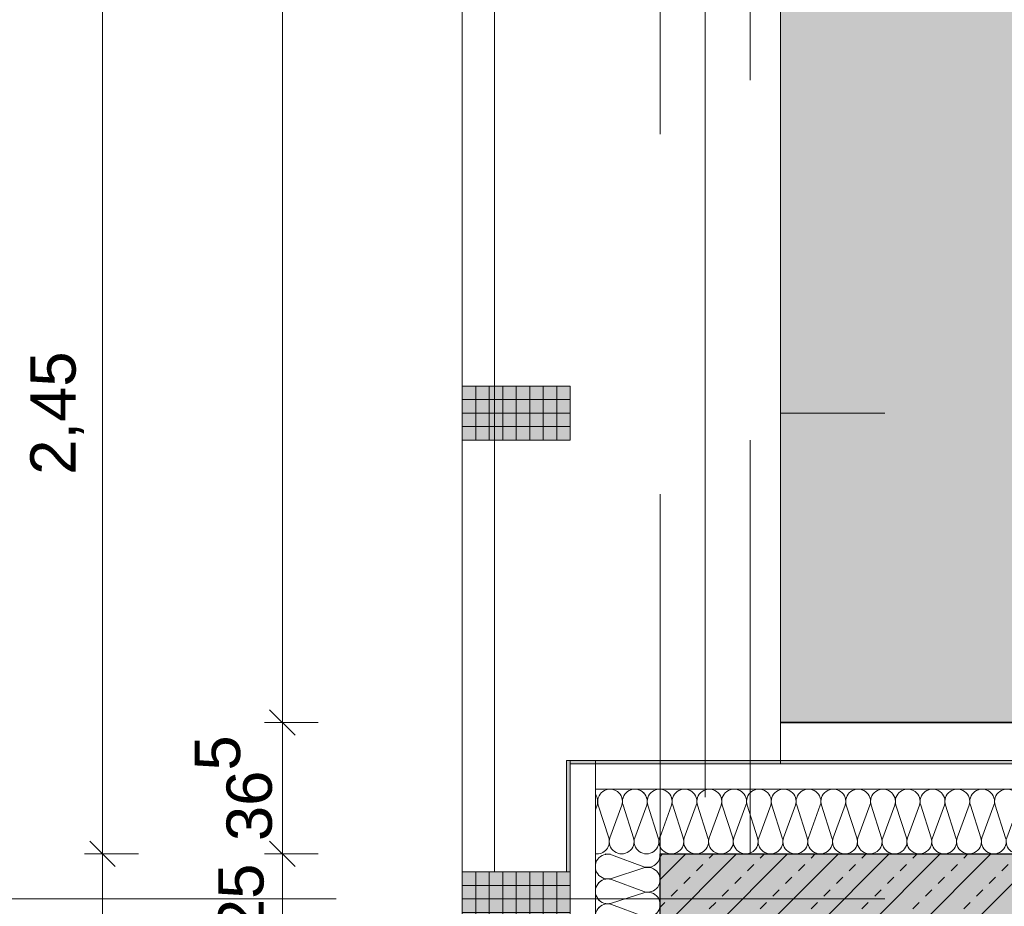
# Model space of a CAD drawing. Header units: metres. Extents: x -167 to 152, y -127 to 99.
# Tile 24 of 225: x -41.05 to -38.32, y -16.22 to -13.76. Entities that reach past the tile are written whole.
import ezdxf

# ---------------------------------------------------------------- set-up
doc = ezdxf.new("R2010")
doc.units = ezdxf.units.M
doc.header["$PDMODE"] = 1
doc.header["$PDSIZE"] = -2
for name, pattern in [('Achsen 01', [5.291531, 3.175, -1.058062, 0.352704, -0.705764]), ('ISO-07 Punktiert', [0.889, 0.127, -0.762]), ('Raster 01', [2, 1, -1]), ('VW-01 Strichlinie kurz', [2, 1, -1])]:
    doc.linetypes.add(name, pattern=pattern)
doc.layers.get('0').update_dxf_attribs({"lineweight": 25})
for name, color, linetype, lineweight, true_color in [('013_Beton und Stahlbetonarbeiten-000 Brüstung', 7, 'Continuous', 9, 0xa6a6a6), ('014_Fassadenarbeiten-000 Aufsicht Betonfertigteile', 7, 'Continuous', 9, 0xc0c0c0), ('014_Fassadenarbeiten-330 mineralische Dämmung', 7, 'Continuous', 9, 0x666666), ('031_Metallbauarbeiten-330 Aufsicht Metallbauarbeiten', 7, 'Continuous', 9, 0xa6a6a6), ('031_Metallbauarbeiten-350 Metalldecke DS', 7, 'Continuous', 35, 0x666666), ('032_Metallarbeiten-PR_Fassade', 7, 'Continuous', 13, 0x444444), ('AV1-Achsen', 1, 'Achsen 01', 18, 0xff0000), ('AV1-Raster', 7, 'Raster 01', 9, 0xa6a6a6)]:
    doc.layers.add(name, color=color, linetype=linetype, lineweight=lineweight, true_color=true_color)
for name, color, linetype, lineweight in [('013_Beton und Stahlbetonarbeiten-000 Unterzüge', 7, 'ISO-07 Punktiert', 13), ('013_Beton und Stahlbetonarbeiten-330 Außenwände', 7, 'Continuous', 25), ('014_Fassadenarbeiten-330 Betonfertigteile vertikal', 7, 'Continuous', 9), ('_1.35m (3D)', 7, 'Continuous', 9), ('_GRU (2D)', 7, 'Continuous', 9), ('_OG 1 (2D)', 7, 'Continuous', 9), ('_OG 1 - DS (2D)', 7, 'Continuous', 9), ('Bemaßung-Bemaßung', 7, 'Continuous', 9)]:
    doc.layers.add(name, color=color, linetype=linetype, lineweight=lineweight)
doc.layers.get('0').freeze()
doc.styles.add('Arial', font='arial.ttf')
doc.dimstyles.new('COE 50', dxfattribs={"dimtxt": 126.090495, "dimasz": 0.001414, "dimexe": 0.001, "dimexo": 0.01, "dimgap": 0.001, "dimtad": 1, "dimdec": 3, "dimtxsty": 'Arial', "dimblk": 'VW_SLASH-4', "dimblk1": 'VW_SLASH-4', "dimblk2": 'VW_SLASH-4', "dimcen": 0, "dimadec": 3, "dimazin": 0, "dimtfac": 0.8, "dimtdec": 3, "dimtix": 1, "dimtmove": 0, "dimatfit": 0, "dimldrblk": 'VW_SLASH-3', "dimfxl": 0.002, "dimfxlon": 1, "dimfrac": 2, "dimtolj": 1, "dimarcsym": 0})
pattern_1 = [(-90, (0, 0), (0.0375, 0), [])]
pattern_2 = [(0, (0, 0), (2e-18, -0.0375), [])]

# ---------------------------------------------------------------- blocks, each defined once
blk = doc.blocks.new('Group-2')
at = {"layer": 'AV1-Raster'}
for p, q in [((1.35, -14.85), (-40.5, -14.85)), ((1.35, -16.2), (-40.5, -16.2))]:
    blk.add_line(p, q, dxfattribs=at)
blk = doc.blocks.new('1.35m (3D)')
at = {"layer": 'AV1-Raster', "color": 7}
blk.add_blockref('Group-2', (0, 0), dxfattribs=at)
blk = doc.blocks.new('OG 1 - DS (2D)')
at = {"layer": '031_Metallbauarbeiten-350 Metalldecke DS', "linetype": 'Continuous', "lineweight": 0, "transparency": 33554508}
blk.add_hatch(color=254, dxfattribs=at).paths.add_polyline_path([(-39.025, -7.975), (-39.025, -8.225), (-39.275, -8.225), (-39.275, -10.675), (-39.025, -10.675), (-39.025, -10.925), (-39.275, -10.925), (-39.275, -13.375), (-39.025, -13.375), (-39.025, -13.625), (-39.275, -13.625), (-39.275, -15.71), (-36.82, -15.71), (-36.82, -5.89), (-39.275, -5.89), (-39.275, -7.975)])
at = {"layer": '031_Metallbauarbeiten-350 Metalldecke DS', "flags": 128}
blk.add_lwpolyline([(-39.025, -7.975), (-39.025, -8.225), (-39.275, -8.225), (-39.275, -10.675), (-39.025, -10.675), (-39.025, -10.925), (-39.275, -10.925), (-39.275, -13.375), (-39.025, -13.375), (-39.025, -13.625), (-39.275, -13.625), (-39.275, -15.71), (-36.82, -15.71), (-36.82, -5.89), (-39.275, -5.89), (-39.275, -7.975)], close=True, dxfattribs=at)
blk = doc.blocks.new('Group-264')
at = {"layer": '014_Fassadenarbeiten-330 mineralische Dämmung', "transparency": 33554687, "flags": 128}
for points in [[(-15.94, 39.2434, 0.324435), (-15.9016, 39.256, 0.324435), (-15.9016, 39.2964, 0.324435), (-15.94, 39.309), (-16.03, 39.2801, -0.324488), (-16.0685, 39.2926, -0.324488), (-16.0685, 39.3331, -0.324488), (-16.03, 39.3457), (-15.94, 39.3124, 0.324435), (-15.9016, 39.3249, 0.324435), (-15.9016, 39.3654, 0.324435), (-15.94, 39.378), (-16.03, 39.349, -0.324488), (-16.0685, 39.3616, -0.324488), (-16.0685, 39.402, -0.324488), (-16.03, 39.4146), (-15.94, 39.3813, 0.324435), (-15.9016, 39.3939, 0.324435), (-15.9016, 39.4343, 0.324435), (-15.94, 39.4469), (-16.03, 39.418, -0.548268), (-16.0748, 39.455)], [(-15.9095, 39.455, -0.236841), (-15.94, 39.4503), (-15.9528, 39.455)], [(-15.94, 36.8304, 1.372583), (-15.94, 36.8959), (-16.03, 36.867, -1.372995), (-16.03, 36.9326), (-15.94, 36.8993, 1.372583), (-15.94, 36.9649), (-16.03, 36.936, -1.372995), (-16.03, 37.0015), (-15.94, 36.9683, 1.372583), (-15.94, 37.0338), (-16.03, 37.0049, -1.372995), (-16.03, 37.0705), (-15.94, 37.0372, 1.372583), (-15.94, 37.1028), (-16.03, 37.0739, -1.372995), (-16.03, 37.1394), (-15.94, 37.1062, 1.372583), (-15.94, 37.1717), (-16.03, 37.1428, -1.372995), (-16.03, 37.2084), (-15.94, 37.1751, 1.372583), (-15.94, 37.2407), (-16.03, 37.2117, -1.372995), (-16.03, 37.2773), (-15.94, 37.244, 1.372583), (-15.94, 37.3096), (-16.03, 37.2807, -1.372995), (-16.03, 37.3463), (-15.94, 37.313, 1.372583), (-15.94, 37.3786), (-16.03, 37.3496, -1.372995), (-16.03, 37.4152), (-15.94, 37.3819, 1.372583), (-15.94, 37.4475), (-16.03, 37.4186, -1.372995), (-16.03, 37.4841), (-15.94, 37.4509, 1.372583), (-15.94, 37.5164), (-16.03, 37.4875, -1.372995), (-16.03, 37.5531), (-15.94, 37.5198, 1.372583), (-15.94, 37.5854), (-16.03, 37.5565, -1.372995), (-16.03, 37.622), (-15.94, 37.5888, 1.372583), (-15.94, 37.6543), (-16.03, 37.6254, -1.372995), (-16.03, 37.691), (-15.94, 37.6577, 1.372583), (-15.94, 37.7233), (-16.03, 37.6944, -1.372995), (-16.03, 37.7599), (-15.94, 37.7267, 1.372583), (-15.94, 37.7922), (-16.03, 37.7633, -1.372995), (-16.03, 37.8289), (-15.94, 37.7956, 1.372583), (-15.94, 37.8612), (-16.03, 37.8322, -1.372995), (-16.03, 37.8978), (-15.94, 37.8645, 1.372583), (-15.94, 37.9301), (-16.03, 37.9012, -1.372995), (-16.03, 37.9668), (-15.94, 37.9335, 1.372583), (-15.94, 37.9991), (-16.03, 37.9701, -1.372995), (-16.03, 38.0357), (-15.94, 38.0024, 1.372583), (-15.94, 38.068), (-16.03, 38.0391, -1.372995), (-16.03, 38.1046), (-15.94, 38.0714, 1.372583), (-15.94, 38.1369), (-16.03, 38.108, -1.372995), (-16.03, 38.1736), (-15.94, 38.1403, 1.372583), (-15.94, 38.2059), (-16.03, 38.177, -1.372995), (-16.03, 38.2425), (-15.94, 38.2093, 1.372583), (-15.94, 38.2748), (-16.03, 38.2459, -1.372995), (-16.03, 38.3115), (-15.94, 38.2782, 1.372583), (-15.94, 38.3438), (-16.03, 38.3149, -1.372995), (-16.03, 38.3804), (-15.94, 38.3472, 1.372583), (-15.94, 38.4127), (-16.03, 38.3838, -1.372995), (-16.03, 38.4494), (-15.94, 38.4161, 1.372583), (-15.94, 38.4817), (-16.03, 38.4527, -1.372995), (-16.03, 38.5183), (-15.94, 38.485, 1.372583), (-15.94, 38.5506), (-16.03, 38.5217, -1.372995), (-16.03, 38.5873), (-15.94, 38.554, 1.372583), (-15.94, 38.6196), (-16.03, 38.5906, -1.372995), (-16.03, 38.6562), (-15.94, 38.6229, 1.372583), (-15.94, 38.6885), (-16.03, 38.6596, -1.372995), (-16.03, 38.7252), (-15.94, 38.6919, 1.372583), (-15.94, 38.7575), (-16.03, 38.7285, -1.372995), (-16.03, 38.7941), (-15.94, 38.7608, 1.372583), (-15.94, 38.8264), (-16.03, 38.7975, -1.372995), (-16.03, 38.863), (-15.94, 38.8298, 1.372583), (-15.94, 38.8953), (-16.03, 38.8664, -1.372995), (-16.03, 38.932), (-15.94, 38.8987, 1.372583), (-15.94, 38.9643), (-16.03, 38.9354, -1.372995), (-16.03, 39.0009), (-15.94, 38.9677, 1.372583), (-15.94, 39.0332), (-16.03, 39.0043, -1.372995), (-16.03, 39.0699), (-15.94, 39.0366, 1.372583), (-15.94, 39.1022), (-16.03, 39.0732, -1.372995), (-16.03, 39.1388), (-15.94, 39.1055, 1.372583), (-15.94, 39.1711), (-16.03, 39.1422, -1.372995), (-16.03, 39.2078), (-15.94, 39.1745, 1.372583), (-15.94, 39.2401), (-16.03, 39.2111, -1.372995), (-16.03, 39.2767), (-15.94, 39.2434, 1.372583), (-15.94, 39.309), (-16.03, 39.2801, -1.372995), (-16.03, 39.3457), (-15.94, 39.3124, 1.372583), (-15.94, 39.378), (-16.03, 39.349, -1.372995), (-16.03, 39.4146)], [(-15.94, 36.9649, -0.324435), (-15.9016, 36.9523, -0.324435), (-15.9016, 36.9119, -0.324435), (-15.94, 36.8993), (-16.03, 36.9326, 0.324488), (-16.0685, 36.92, 0.324488), (-16.0685, 36.8796, 0.324488), (-16.03, 36.867), (-15.94, 36.8959, -0.324435), (-15.9016, 36.8834, -0.324435), (-15.9016, 36.8429, -0.324435), (-15.94, 36.8304), (-16.03, 36.8636, 0.54007), (-16.0748, 36.8275)], [(-15.9384, 36.8275, -0.131588), (-15.9205, 36.8275)]]:
    blk.add_lwpolyline(points, format="xyb", dxfattribs=at)
blk = doc.blocks.new('Group-265')
at = {"layer": '014_Fassadenarbeiten-330 mineralische Dämmung', "transparency": 33554687}
blk.add_blockref('Group-264', (0, 0), dxfattribs=at)
blk = doc.blocks.new('Parametric Object-35')
at = {"layer": '014_Fassadenarbeiten-330 mineralische Dämmung', "color": 7, "transparency": 33554687}
blk.add_blockref('Group-265', (0, 0), dxfattribs=at)
at = {"layer": '014_Fassadenarbeiten-330 mineralische Dämmung', "color": 0, "flags": 1}
for tag in ['IFC_UUID', 'instanceID', 'prm0_name', 'prm0_type', 'prm0_value', 'prm1_name', 'prm1_type', 'prm1_value', 'prm2_name', 'prm2_type', 'prm2_value', 'prm3_name', 'prm3_type', 'prm3_value', 'prm4_name', 'prm4_type', 'prm4_value', 'prm5_name', 'prm5_type', 'prm5_value', 'prm6_name', 'prm6_type', 'prm6_value']:
    blk.add_attdef(tag, (-39.455, -16.0831), '', height=0.00018, dxfattribs=at)
blk = doc.blocks.new('Group-267')
at = {"layer": '014_Fassadenarbeiten-330 mineralische Dämmung', "transparency": 33554687, "flags": 128}
for points in [[(-16.2809, 39.41, -1.372995), (-16.2154, 39.41), (-16.2486, 39.32, 1.372583), (-16.1831, 39.32), (-16.212, 39.41, -1.372995), (-16.1464, 39.41)], [(-16.2279, 39.4485, -0.324488), (-16.2154, 39.41), (-16.2486, 39.32, 0.324435)], [(-16.2361, 39.2816, 0.324435), (-16.1956, 39.2816, 0.324435), (-16.1831, 39.32), (-16.212, 39.41, -0.324488), (-16.1994, 39.4485, -0.324488), (-16.159, 39.4485, -0.324488), (-16.1464, 39.41), (-16.1797, 39.32, 0.324435), (-16.1671, 39.2816, 0.324435), (-16.1267, 39.2816, 0.324435), (-16.1141, 39.32), (-16.143, 39.41, -0.324488), (-16.1305, 39.4485, -0.324488), (-16.09, 39.4485, -0.324488), (-16.0775, 39.41), (-16.1107, 39.32, 0.536097), (-16.075, 39.2751)], [(-16.075, 39.4134, -0.105793), (-16.075, 39.4278)]]:
    blk.add_lwpolyline(points, format="xyb", dxfattribs=at)
blk = doc.blocks.new('Group-268')
at = {"layer": '014_Fassadenarbeiten-330 mineralische Dämmung', "transparency": 33554687}
blk.add_blockref('Group-267', (0, 0), dxfattribs=at)
blk = doc.blocks.new('Parametric Object-36')
at = {"layer": '014_Fassadenarbeiten-330 mineralische Dämmung', "color": 7, "transparency": 33554687}
blk.add_blockref('Group-268', (0, 0), dxfattribs=at)
at = {"layer": '014_Fassadenarbeiten-330 mineralische Dämmung', "color": 0, "flags": 1}
for tag in ['IFC_UUID', 'instanceID', 'prm0_name', 'prm0_type', 'prm0_value', 'prm1_name', 'prm1_type', 'prm1_value', 'prm2_name', 'prm2_type', 'prm2_value', 'prm3_name', 'prm3_type', 'prm3_value', 'prm4_name', 'prm4_type', 'prm4_value', 'prm5_name', 'prm5_type', 'prm5_value', 'prm6_name', 'prm6_type', 'prm6_value']:
    blk.add_attdef(tag, (-39.4631, -21.9098), '', height=0.00018, dxfattribs=at)
blk = doc.blocks.new('VW_SLASH-4')
at = {"color": 0, "linetype": 'ByBlock', "lineweight": -2, "transparency": 16777216}
blk.add_line((0, 0), (-1, 0), dxfattribs=at)
at = {"color": 0, "linetype": 'Continuous', "lineweight": 15, "transparency": 16777216, "flags": 128}
blk.add_lwpolyline([(0.5, 0.5), (-0.5, -0.5)], dxfattribs=at)
blk = doc.blocks.new('*D428')
at = {"layer": 'Bemaßung-Bemaßung', "color": 0, "lineweight": -2}
for p, q in [((-42.225, -13.5), (-42.375, -13.5)), ((-42.325, -16.1293), (-42.325, -13.5707)), ((-42.225, -16.2), (-42.375, -16.2))]:
    blk.add_line(p, q, dxfattribs=at)
at = {"layer": 'Defpoints', "color": 0}
for p in [(-42.325, -13.5), (-39.15, -13.5), (-39.15, -16.2)]:
    blk.add_point(p, dxfattribs=at)
at = {"layer": 'Bemaßung-Bemaßung', "color": 0, "lineweight": -2, "xscale": 0.070693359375, "yscale": 0.070693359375, "zscale": 0.070693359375}
for p, rotation in [((-42.325, -13.5), 90), ((-42.325, -16.2), 270)]:
    blk.add_blockref('VW_SLASH-4', p, dxfattribs=dict(at, rotation=rotation))
at = {"layer": 'Bemaßung-Bemaßung', "color": 0, "insert": (-42.4508, -14.85), "char_height": 0.12609, "attachment_point": 5, "rotation": 90, "style": 'Arial'}
blk.add_mtext('\\A1;2,70', dxfattribs=at)
blk = doc.blocks.new('VW_SLASH-3')
at = {"color": 0, "linetype": 'ByBlock', "lineweight": -2, "transparency": 16777216}
blk.add_line((0, 0), (-1, 0), dxfattribs=at)
at = {"color": 0, "linetype": 'Continuous', "lineweight": 15, "transparency": 16777216, "flags": 128}
blk.add_lwpolyline([(0.5, 0.5), (-0.5, -0.5)], dxfattribs=at)
blk = doc.blocks.new('*D429')
at = {"layer": 'Bemaßung-Bemaßung', "color": 0, "lineweight": -2}
for p, q in [((-42.225, -16.2), (-42.375, -16.2)), ((-42.325, -21.5293), (-42.325, -16.2707)), ((-42.225, -21.6), (-42.375, -21.6))]:
    blk.add_line(p, q, dxfattribs=at)
at = {"layer": 'Defpoints', "color": 0}
for p in [(-42.325, -16.2), (-39.15, -16.2), (-39.15, -21.6)]:
    blk.add_point(p, dxfattribs=at)
at = {"layer": 'Bemaßung-Bemaßung', "color": 0, "lineweight": -2, "xscale": 0.070693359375, "yscale": 0.070693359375, "zscale": 0.070693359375}
for p, rotation in [((-42.325, -16.2), 90), ((-42.325, -21.6), 270)]:
    blk.add_blockref('VW_SLASH-4', p, dxfattribs=dict(at, rotation=rotation))
at = {"layer": 'Bemaßung-Bemaßung', "color": 0, "insert": (-42.4508, -18.9), "char_height": 0.12609, "attachment_point": 5, "rotation": 90, "style": 'Arial'}
blk.add_mtext('\\A1;5,40', dxfattribs=at)
blk = doc.blocks.new('*D544')
at = {"layer": 'Bemaßung-Bemaßung', "color": 0, "linetype": 'Continuous', "lineweight": -2}
for p, q in [((-41.325, -16.0543), (-41.325, -15.9836)), ((-41.225, -16.125), (-41.375, -16.125)), ((-41.325, -16.125), (-41.325, -16.275)), ((-41.225, -16.275), (-41.375, -16.275)), ((-41.325, -16.3457), (-41.325, -16.4164))]:
    blk.add_line(p, q, dxfattribs=at)
at = {"layer": 'Defpoints', "color": 0}
for p in [(-39.825, -16.125), (-41.325, -16.275), (-39.825, -16.275)]:
    blk.add_point(p, dxfattribs=at)
at = {"layer": 'Bemaßung-Bemaßung', "color": 0, "lineweight": -2, "xscale": 0.070693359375, "yscale": 0.070693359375, "zscale": 0.070693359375}
for p, rotation in [((-41.325, -16.125), 270), ((-41.325, -16.275), 90)]:
    blk.add_blockref('VW_SLASH-4', p, dxfattribs=dict(at, rotation=rotation))
at = {"layer": 'Bemaßung-Bemaßung', "color": 0, "insert": (-41.5144, -16.2), "char_height": 0.12609, "attachment_point": 5, "rotation": 90, "style": 'Arial'}
blk.add_mtext('\\A1;15', dxfattribs=at)
blk = doc.blocks.new('*D545')
at = {"layer": 'Bemaßung-Bemaßung', "color": 0, "linetype": 'Continuous', "lineweight": -2}
for p, q in [((-41.225, -14.925), (-41.375, -14.925)), ((-41.325, -14.9957), (-41.325, -16.0543)), ((-41.225, -16.125), (-41.375, -16.125))]:
    blk.add_line(p, q, dxfattribs=at)
at = {"layer": 'Defpoints', "color": 0}
for p in [(-39.825, -14.925), (-41.325, -16.125), (-39.825, -16.125)]:
    blk.add_point(p, dxfattribs=at)
at = {"layer": 'Bemaßung-Bemaßung', "color": 0, "lineweight": -2, "xscale": 0.070693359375, "yscale": 0.070693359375, "zscale": 0.070693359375}
for p, rotation in [((-41.325, -14.925), 90), ((-41.325, -16.125), 270)]:
    blk.add_blockref('VW_SLASH-4', p, dxfattribs=dict(at, rotation=rotation))
at = {"layer": 'Bemaßung-Bemaßung', "color": 0, "insert": (-41.4508, -15.525), "char_height": 0.12609, "attachment_point": 5, "rotation": 90, "style": 'Arial'}
blk.add_mtext('\\A1;1,20', dxfattribs=at)
blk = doc.blocks.new('*D546')
at = {"layer": 'Bemaßung-Bemaßung', "color": 0, "linetype": 'Continuous', "lineweight": -2}
for p, q in [((-41.325, -14.7043), (-41.325, -14.6336)), ((-41.225, -14.775), (-41.375, -14.775)), ((-41.325, -14.775), (-41.325, -14.925)), ((-41.225, -14.925), (-41.375, -14.925)), ((-41.325, -14.9957), (-41.325, -15.0664))]:
    blk.add_line(p, q, dxfattribs=at)
at = {"layer": 'Defpoints', "color": 0}
for p in [(-39.825, -14.775), (-41.325, -14.925), (-39.825, -14.925)]:
    blk.add_point(p, dxfattribs=at)
at = {"layer": 'Bemaßung-Bemaßung', "color": 0, "lineweight": -2, "xscale": 0.070693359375, "yscale": 0.070693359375, "zscale": 0.070693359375}
for p, rotation in [((-41.325, -14.775), 270), ((-41.325, -14.925), 90)]:
    blk.add_blockref('VW_SLASH-4', p, dxfattribs=dict(at, rotation=rotation))
at = {"layer": 'Bemaßung-Bemaßung', "color": 0, "insert": (-41.5144, -14.85), "char_height": 0.12609, "attachment_point": 5, "rotation": 90, "style": 'Arial'}
blk.add_mtext('\\A1;15', dxfattribs=at)
blk = doc.blocks.new('*D547')
at = {"layer": 'Bemaßung-Bemaßung', "color": 0, "linetype": 'Continuous', "lineweight": -2}
for p, q in [((-41.225, -13.575), (-41.375, -13.575)), ((-41.325, -13.6457), (-41.325, -14.7043)), ((-41.225, -14.775), (-41.375, -14.775))]:
    blk.add_line(p, q, dxfattribs=at)
at = {"layer": 'Defpoints', "color": 0}
for p in [(-39.825, -13.575), (-41.325, -14.775), (-39.825, -14.775)]:
    blk.add_point(p, dxfattribs=at)
at = {"layer": 'Bemaßung-Bemaßung', "color": 0, "lineweight": -2, "xscale": 0.070693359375, "yscale": 0.070693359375, "zscale": 0.070693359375}
for p, rotation in [((-41.325, -13.575), 90), ((-41.325, -14.775), 270)]:
    blk.add_blockref('VW_SLASH-4', p, dxfattribs=dict(at, rotation=rotation))
at = {"layer": 'Bemaßung-Bemaßung', "color": 0, "insert": (-41.4508, -14.175), "char_height": 0.12609, "attachment_point": 5, "rotation": 90, "style": 'Arial'}
blk.add_mtext('\\A1;1,20', dxfattribs=at)
blk = doc.blocks.new('*D595')
at = {"layer": 'Bemaßung-Bemaßung', "color": 0, "linetype": 'Continuous', "lineweight": -2}
for p, q in [((-40.325, -16.0043), (-40.325, -15.9336)), ((-40.225, -16.075), (-40.375, -16.075)), ((-40.325, -16.075), (-40.325, -16.325)), ((-40.225, -16.325), (-40.375, -16.325)), ((-40.325, -16.3957), (-40.325, -16.4664))]:
    blk.add_line(p, q, dxfattribs=at)
at = {"layer": 'Defpoints', "color": 0}
for p in [(-36.325, -16.075), (-40.325, -16.325), (-36.325, -16.325)]:
    blk.add_point(p, dxfattribs=at)
at = {"layer": 'Bemaßung-Bemaßung', "color": 0, "lineweight": -2, "xscale": 0.070693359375, "yscale": 0.070693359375, "zscale": 0.070693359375}
for p, rotation in [((-40.325, -16.075), 270), ((-40.325, -16.325), 90)]:
    blk.add_blockref('VW_SLASH-4', p, dxfattribs=dict(at, rotation=rotation))
at = {"layer": 'Bemaßung-Bemaßung', "color": 0, "insert": (-40.4394, -16.2), "char_height": 0.12609, "attachment_point": 5, "rotation": 90, "style": 'Arial'}
blk.add_mtext('\\A1;25', dxfattribs=at)
blk = doc.blocks.new('*D596')
at = {"layer": 'Bemaßung-Bemaßung', "color": 0, "linetype": 'Continuous', "lineweight": -2}
for p, q in [((-40.325, -15.6393), (-40.325, -15.5686)), ((-40.225, -15.71), (-40.375, -15.71)), ((-40.325, -15.71), (-40.325, -16.075)), ((-40.225, -16.075), (-40.375, -16.075)), ((-40.325, -16.1457), (-40.325, -16.2164))]:
    blk.add_line(p, q, dxfattribs=at)
at = {"layer": 'Defpoints', "color": 0}
for p in [(-36.65, -15.71), (-40.325, -16.075), (-36.325, -16.075)]:
    blk.add_point(p, dxfattribs=at)
at = {"layer": 'Bemaßung-Bemaßung', "color": 0, "lineweight": -2, "xscale": 0.070693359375, "yscale": 0.070693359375, "zscale": 0.070693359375}
for p, rotation in [((-40.325, -15.71), 270), ((-40.325, -16.075), 90)]:
    blk.add_blockref('VW_SLASH-4', p, dxfattribs=dict(at, rotation=rotation))
at = {"layer": 'Bemaßung-Bemaßung', "color": 0, "insert": (-40.4604, -15.8925), "char_height": 0.12609, "attachment_point": 5, "rotation": 90, "style": 'Arial'}
blk.add_mtext('\\A1;36\\S5^ ;', dxfattribs=at)
blk = doc.blocks.new('*D597')
at = {"layer": 'Bemaßung-Bemaßung', "color": 0, "linetype": 'Continuous', "lineweight": -2}
for p, q in [((-40.225, -5.89), (-40.375, -5.89)), ((-40.325, -5.9607), (-40.325, -15.6393)), ((-40.225, -15.71), (-40.375, -15.71))]:
    blk.add_line(p, q, dxfattribs=at)
at = {"layer": 'Defpoints', "color": 0}
for p in [(-36.65, -5.89), (-40.325, -15.71), (-36.65, -15.71)]:
    blk.add_point(p, dxfattribs=at)
at = {"layer": 'Bemaßung-Bemaßung', "color": 0, "lineweight": -2, "xscale": 0.070693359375, "yscale": 0.070693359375, "zscale": 0.070693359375}
for p, rotation in [((-40.325, -5.89), 90), ((-40.325, -15.71), 270)]:
    blk.add_blockref('VW_SLASH-4', p, dxfattribs=dict(at, rotation=rotation))
at = {"layer": 'Bemaßung-Bemaßung', "color": 0, "insert": (-40.4508, -10.8), "char_height": 0.12609, "attachment_point": 5, "rotation": 90, "style": 'Arial'}
blk.add_mtext('\\A1;9,82', dxfattribs=at)
blk = doc.blocks.new('*D643')
at = {"layer": 'Bemaßung-Bemaßung', "color": 0, "lineweight": -2}
for p, q in [((-40.725, -16.075), (-40.875, -16.075)), ((-40.825, -16.1457), (-40.825, -21.6543)), ((-40.725, -21.725), (-40.875, -21.725))]:
    blk.add_line(p, q, dxfattribs=at)
at = {"layer": 'Defpoints', "color": 0}
for p in [(-39.275, -16.075), (-40.825, -21.725), (-39.275, -21.725)]:
    blk.add_point(p, dxfattribs=at)
at = {"layer": 'Bemaßung-Bemaßung', "color": 0, "lineweight": -2, "xscale": 0.070693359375, "yscale": 0.070693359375, "zscale": 0.070693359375}
for p, rotation in [((-40.825, -16.075), 90), ((-40.825, -21.725), 270)]:
    blk.add_blockref('VW_SLASH-4', p, dxfattribs=dict(at, rotation=rotation))
at = {"layer": 'Bemaßung-Bemaßung', "color": 0, "insert": (-40.9508, -18.9), "char_height": 0.12609, "attachment_point": 5, "rotation": 90, "style": 'Arial'}
blk.add_mtext('\\A1;5,65', dxfattribs=at)
blk = doc.blocks.new('*D644')
at = {"layer": 'Bemaßung-Bemaßung', "color": 0, "lineweight": -2}
for p, q in [((-40.725, -13.625), (-40.875, -13.625)), ((-40.825, -13.6957), (-40.825, -16.0043)), ((-40.725, -16.075), (-40.875, -16.075))]:
    blk.add_line(p, q, dxfattribs=at)
at = {"layer": 'Defpoints', "color": 0}
for p in [(-39.275, -13.625), (-40.825, -16.075), (-39.275, -16.075)]:
    blk.add_point(p, dxfattribs=at)
at = {"layer": 'Bemaßung-Bemaßung', "color": 0, "lineweight": -2, "xscale": 0.070693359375, "yscale": 0.070693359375, "zscale": 0.070693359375}
for p, rotation in [((-40.825, -13.625), 90), ((-40.825, -16.075), 270)]:
    blk.add_blockref('VW_SLASH-4', p, dxfattribs=dict(at, rotation=rotation))
at = {"layer": 'Bemaßung-Bemaßung', "color": 0, "insert": (-40.9508, -14.85), "char_height": 0.12609, "attachment_point": 5, "rotation": 90, "style": 'Arial'}
blk.add_mtext('\\A1;2,45', dxfattribs=at)
blk = doc.blocks.new('*D645')
at = {"layer": 'Bemaßung-Bemaßung', "color": 0, "lineweight": -2}
for p, q in [((-40.825, -13.3043), (-40.825, -13.2336)), ((-40.725, -13.375), (-40.875, -13.375)), ((-40.825, -13.375), (-40.825, -13.625)), ((-40.725, -13.625), (-40.875, -13.625)), ((-40.825, -13.6957), (-40.825, -13.7664))]:
    blk.add_line(p, q, dxfattribs=at)
at = {"layer": 'Defpoints', "color": 0}
for p in [(-39.275, -13.375), (-40.825, -13.625), (-39.275, -13.625)]:
    blk.add_point(p, dxfattribs=at)
at = {"layer": 'Bemaßung-Bemaßung', "color": 0, "lineweight": -2, "xscale": 0.070693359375, "yscale": 0.070693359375, "zscale": 0.070693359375}
for p, rotation in [((-40.825, -13.375), 270), ((-40.825, -13.625), 90)]:
    blk.add_blockref('VW_SLASH-4', p, dxfattribs=dict(at, rotation=rotation))
at = {"layer": 'Bemaßung-Bemaßung', "color": 0, "insert": (-40.9394, -13.5), "char_height": 0.12609, "attachment_point": 5, "rotation": 90, "style": 'Arial'}
blk.add_mtext('\\A1;25', dxfattribs=at)
blk = doc.blocks.new('Group-751')
at = {"layer": 'AV1-Achsen'}
blk.add_line((-39.15, -26.5), (-39.15, 4.9), dxfattribs=at)
blk = doc.blocks.new('Group-753')
at = {"layer": 'AV1-Achsen'}
blk.add_line((-43.35, -16.2), (4.2, -16.2), dxfattribs=at)
blk = doc.blocks.new('GRU (2D)')
at = {"layer": 'AV1-Achsen', "color": 7}
for name in ['Group-751', 'Group-753']:
    blk.add_blockref(name, (0, 0), dxfattribs=at)
blk = doc.blocks.new('OG 1 (2D)')
at = {"layer": '014_Fassadenarbeiten-000 Aufsicht Betonfertigteile', "flags": 128}
blk.add_lwpolyline([(-39.455, 0.305), (-39.455, -21.905), (-39.825, -22.275), (-39.825, 0.675)], close=True, dxfattribs=at)
at = {"layer": 'Bemaßung-Bemaßung', "linetype": 'Continuous'}
for base, p1, p2, text, override, picture, middle in [((-41.325, -14.775), (-39.825, -13.575), (-39.825, -14.775), '1,20', {"dimtxt": 0.12609, "dimasz": 0.070693, "dimexe": 0.05, "dimgap": 0.05, "dimpost": '<>', "dimtxsty": 'Arial', "dimtmove": 2, "dimfxl": 0.1}, '*D547', (-41.4508, -14.175)), ((-41.325, -14.925), (-39.825, -14.775), (-39.825, -14.925), '15', {"dimtxt": 0.12609, "dimasz": 0.070693, "dimexe": 0.05, "dimgap": 0.05, "dimpost": '<>', "dimtxsty": 'Arial', "dimtix": 0, "dimtmove": 2, "dimfxl": 0.1}, '*D546', (-41.5144, -14.85)), ((-41.325, -16.125), (-39.825, -14.925), (-39.825, -16.125), '1,20', {"dimtxt": 0.12609, "dimasz": 0.070693, "dimexe": 0.05, "dimgap": 0.05, "dimpost": '<>', "dimtxsty": 'Arial', "dimtmove": 2, "dimfxl": 0.1}, '*D545', (-41.4508, -15.525)), ((-41.325, -16.275), (-39.825, -16.125), (-39.825, -16.275), '15', {"dimtxt": 0.12609, "dimasz": 0.070693, "dimexe": 0.05, "dimgap": 0.05, "dimpost": '<>', "dimtxsty": 'Arial', "dimtix": 0, "dimtmove": 2, "dimfxl": 0.1}, '*D544', (-41.5144, -16.2))]:
    dim = blk.add_linear_dim(base=base, p1=p1, p2=p2, angle=270, text=text, dimstyle='COE 50', override=override, dxfattribs=at)
    dim.commit()
    dim.dimension.update_dxf_attribs({"geometry": picture, "text_midpoint": middle})
at = {"layer": 'Bemaßung-Bemaßung', "color": 1}
dim = blk.add_linear_dim(base=(-42.325, -16.2), p1=(-39.15, -21.6), p2=(-39.15, -16.2), angle=270, text='5,40', dimstyle='COE 50', override={"dimtxt": 0.12609, "dimasz": 0.070693, "dimexe": 0.05, "dimgap": 0.05, "dimpost": '<>', "dimtxsty": 'Arial', "dimtmove": 2, "dimfxl": 0.1}, dxfattribs=at)
dim.commit()
dim.dimension.update_dxf_attribs({"geometry": '*D429', "text_midpoint": (-42.4508, -18.9)})
at = {"color": 255}
blk.add_wipeout([(-39.275, -16.075), (-39.275, -13.625), (-39.025, -13.625), (-39.025, -16.075)], dxfattribs=at).dxf.layer = '013_Beton und Stahlbetonarbeiten-000 Brüstung'
at = {"layer": '013_Beton und Stahlbetonarbeiten-000 Brüstung', "flags": 128}
blk.add_lwpolyline([(-39.275, -16.075), (-39.275, -13.625), (-39.025, -13.625), (-39.025, -16.075)], close=True, dxfattribs=at)
at = {"color": 255}
blk.add_wipeout([(-38.94, -13.5), (-39.735, -13.5), (-39.735, -16.125), (-39.525, -16.125), (-39.525, -15.815), (-38.94, -15.815)], dxfattribs=at).dxf.layer = '031_Metallbauarbeiten-330 Aufsicht Metallbauarbeiten'
at = {"layer": '013_Beton und Stahlbetonarbeiten-330 Außenwände', "linetype": 'Continuous', "lineweight": 0, "true_color": 0xc0c0c0}
blk.add_hatch(color=9, dxfattribs=at).paths.add_polyline_path([(-39.275, -16.075), (-36.325, -16.075), (-36.325, -16.325), (-39.025, -16.325), (-39.025, -21.725), (-39.275, -21.725)])
at = {"layer": '013_Beton und Stahlbetonarbeiten-330 Außenwände', "linetype": 'Continuous', "lineweight": 13}
h = blk.add_hatch(dxfattribs=at)
h.set_pattern_fill('Stahlbeton', color=251, style=0, pattern_type=2)
h.set_pattern_definition([(45, (0, 0), (0.07071068, -0.07071068), [0.025, -0.025])])
h.paths.add_polyline_path([(-39.275, -16.075), (-36.325, -16.075), (-36.325, -16.325), (-39.025, -16.325), (-39.025, -21.725), (-39.275, -21.725)])
h = blk.add_hatch(dxfattribs=at)
h.set_pattern_fill('Stahlbeton-1', color=251, style=0, pattern_type=2)
h.set_pattern_definition([(-135, (0.03106, -0.03313), (0.07071068, -0.07071068), [])])
h.paths.add_polyline_path([(-39.275, -16.075), (-36.325, -16.075), (-36.325, -16.325), (-39.025, -16.325), (-39.025, -21.725), (-39.275, -21.725)])
at = {"layer": '014_Fassadenarbeiten-330 Betonfertigteile vertikal', "linetype": 'Continuous', "lineweight": 0}
for points in [[(-39.525, -14.925), (-39.525, -14.775), (-39.825, -14.775), (-39.825, -14.925)], [(-39.525, -16.275), (-39.525, -16.125), (-39.825, -16.125), (-39.825, -16.275)]]:
    blk.add_hatch(color=9, dxfattribs=at).paths.add_polyline_path(points)
at = {"layer": '014_Fassadenarbeiten-330 Betonfertigteile vertikal', "linetype": 'Continuous', "lineweight": 9}
h = blk.add_hatch(dxfattribs=at)
h.set_pattern_fill('Stahlbetonfertigteil', color=8, style=0, pattern_type=2)
h.set_pattern_definition(pattern_1)
h.paths.add_polyline_path([(-39.525, -14.925), (-39.525, -14.775), (-39.825, -14.775), (-39.825, -14.925)])
at = {"layer": '014_Fassadenarbeiten-330 Betonfertigteile vertikal', "linetype": 'Continuous', "lineweight": 13}
h = blk.add_hatch(dxfattribs=at)
h.set_pattern_fill('Stahlbetonfertigteil-1', color=8, style=0, pattern_type=2)
h.set_pattern_definition(pattern_2)
h.paths.add_polyline_path([(-39.525, -14.925), (-39.525, -14.775), (-39.825, -14.775), (-39.825, -14.925)])
at = {"layer": '014_Fassadenarbeiten-330 Betonfertigteile vertikal', "linetype": 'Continuous', "lineweight": 9}
h = blk.add_hatch(dxfattribs=at)
h.set_pattern_fill('Stahlbetonfertigteil', color=8, style=0, pattern_type=2)
h.set_pattern_definition(pattern_1)
h.paths.add_polyline_path([(-39.525, -16.275), (-39.525, -16.125), (-39.825, -16.125), (-39.825, -16.275)])
at = {"layer": '014_Fassadenarbeiten-330 Betonfertigteile vertikal', "linetype": 'Continuous', "lineweight": 13}
h = blk.add_hatch(dxfattribs=at)
h.set_pattern_fill('Stahlbetonfertigteil-1', color=8, style=0, pattern_type=2)
h.set_pattern_definition(pattern_2)
h.paths.add_polyline_path([(-39.525, -16.275), (-39.525, -16.125), (-39.825, -16.125), (-39.825, -16.275)])
at = {"layer": '032_Metallarbeiten-PR_Fassade', "linetype": 'Continuous', "lineweight": 0}
for points in [[(-39.525, -15.825), (-39.525, -16.125), (-39.535, -16.125), (-39.535, -15.815), (-38.94, -15.815), (-38.94, -15.825)], [(-38.94, -15.815), (-36.8275, -15.815), (-36.8275, -15.825), (-38.94, -15.825)]]:
    blk.add_hatch(color=253, dxfattribs=at).paths.add_polyline_path(points)
at = {"layer": '013_Beton und Stahlbetonarbeiten-000 Unterzüge', "linetype": 'VW-01 Strichlinie kurz', "flags": 128}
blk.add_lwpolyline([(-39.275, -16.075), (-39.275, -13.625), (-39.025, -13.625), (-39.025, -16.075)], close=True, dxfattribs=at)
at = {"layer": '013_Beton und Stahlbetonarbeiten-330 Außenwände', "flags": 128}
blk.add_lwpolyline([(-39.275, -16.075), (-36.325, -16.075), (-36.325, -16.325), (-39.025, -16.325), (-39.025, -21.725), (-39.275, -21.725)], close=True, dxfattribs=at)
at = {"layer": '014_Fassadenarbeiten-330 Betonfertigteile vertikal', "flags": 128}
for points in [[(-39.525, -14.925), (-39.525, -14.775), (-39.825, -14.775), (-39.825, -14.925)], [(-39.525, -16.275), (-39.525, -16.125), (-39.825, -16.125), (-39.825, -16.275)]]:
    blk.add_lwpolyline(points, close=True, dxfattribs=at)
at = {"layer": '014_Fassadenarbeiten-330 mineralische Dämmung', "flags": 128}
blk.add_lwpolyline([(-36.8275, -16.075), (-36.8275, -15.895), (-39.455, -15.895), (-39.455, -21.905), (-39.15, -21.905), (-39.15, -21.725), (-39.275, -21.725), (-39.275, -16.075)], close=True, dxfattribs=at)
at = {"layer": '031_Metallbauarbeiten-330 Aufsicht Metallbauarbeiten', "flags": 128}
blk.add_lwpolyline([(-38.94, -13.5), (-39.735, -13.5), (-39.735, -16.125), (-39.525, -16.125), (-39.525, -15.815), (-38.94, -15.815)], close=True, dxfattribs=at)
at = {"layer": '032_Metallarbeiten-PR_Fassade', "color": 251, "flags": 128}
for points in [[(-39.525, -15.825), (-39.525, -16.125), (-39.535, -16.125), (-39.535, -15.815), (-38.94, -15.815), (-38.94, -15.825)], [(-38.94, -15.815), (-36.8275, -15.815), (-36.8275, -15.825), (-38.94, -15.825)]]:
    blk.add_lwpolyline(points, close=True, dxfattribs=at)
at = {"layer": '014_Fassadenarbeiten-330 mineralische Dämmung', "rotation": 90}
for name in ['Parametric Object-35', 'Parametric Object-36']:
    blk.add_blockref(name, (0, 0), dxfattribs=at)
at = {"layer": 'Bemaßung-Bemaßung', "linetype": 'Continuous'}
for base, p1, p2, text, picture, middle in [((-40.325, -15.71), (-36.65, -5.89), (-36.65, -15.71), '9,82', '*D597', (-40.4508, -10.8)), ((-40.325, -16.075), (-36.65, -15.71), (-36.325, -16.075), '36\\S5^ ;', '*D596', (-40.4604, -15.8925)), ((-40.325, -16.325), (-36.325, -16.075), (-36.325, -16.325), '25', '*D595', (-40.4394, -16.2))]:
    dim = blk.add_linear_dim(base=base, p1=p1, p2=p2, angle=270, text=text, dimstyle='COE 50', override={"dimtxt": 0.12609, "dimasz": 0.070693, "dimexe": 0.05, "dimgap": 0.05, "dimpost": '<>', "dimtxsty": 'Arial', "dimtmove": 2, "dimfxl": 0.1}, dxfattribs=at)
    dim.commit()
    dim.dimension.update_dxf_attribs({"geometry": picture, "text_midpoint": middle})
at = {"layer": 'Bemaßung-Bemaßung'}
for base, p1, p2, text, picture, middle in [((-40.825, -13.625), (-39.275, -13.375), (-39.275, -13.625), '25', '*D645', (-40.9394, -13.5)), ((-40.825, -16.075), (-39.275, -13.625), (-39.275, -16.075), '2,45', '*D644', (-40.9508, -14.85)), ((-40.825, -21.725), (-39.275, -16.075), (-39.275, -21.725), '5,65', '*D643', (-40.9508, -18.9))]:
    dim = blk.add_linear_dim(base=base, p1=p1, p2=p2, angle=270, text=text, dimstyle='COE 50', override={"dimtxt": 0.12609, "dimasz": 0.070693, "dimexe": 0.05, "dimgap": 0.05, "dimpost": '<>', "dimtxsty": 'Arial', "dimtmove": 2, "dimfxl": 0.1}, dxfattribs=at)
    dim.commit()
    dim.dimension.update_dxf_attribs({"geometry": picture, "text_midpoint": middle})
at = {"layer": 'Bemaßung-Bemaßung', "color": 1}
dim = blk.add_linear_dim(base=(-42.325, -13.5), p1=(-39.15, -16.2), p2=(-39.15, -13.5), angle=270, text='2,70', dimstyle='COE 50', override={"dimtxt": 0.12609, "dimasz": 0.070693, "dimexe": 0.05, "dimgap": 0.05, "dimpost": '<>', "dimtxsty": 'Arial', "dimtmove": 2, "dimfxl": 0.1}, dxfattribs=at)
dim.commit()
dim.dimension.update_dxf_attribs({"geometry": '*D428', "text_midpoint": (-42.4508, -14.85)})

msp = doc.modelspace()

# ---------------------------------------------------------------- block references
at = {"layer": '_1.35m (3D)'}
msp.add_blockref('1.35m (3D)', (0, 0), dxfattribs=at)

# ---------------------------------------------------------------- next in the draw order: block references
at = {"layer": '_OG 1 - DS (2D)'}
msp.add_blockref('OG 1 - DS (2D)', (0, 0), dxfattribs=at)

# ---------------------------------------------------------------- next in the draw order: block references
at = {"layer": '_OG 1 (2D)'}
msp.add_blockref('OG 1 (2D)', (0, 0), dxfattribs=at)

# ---------------------------------------------------------------- next in the draw order: block references
at = {"layer": '_GRU (2D)'}
msp.add_blockref('GRU (2D)', (0, 0), dxfattribs=at)

doc.saveas('drawing.dxf')
